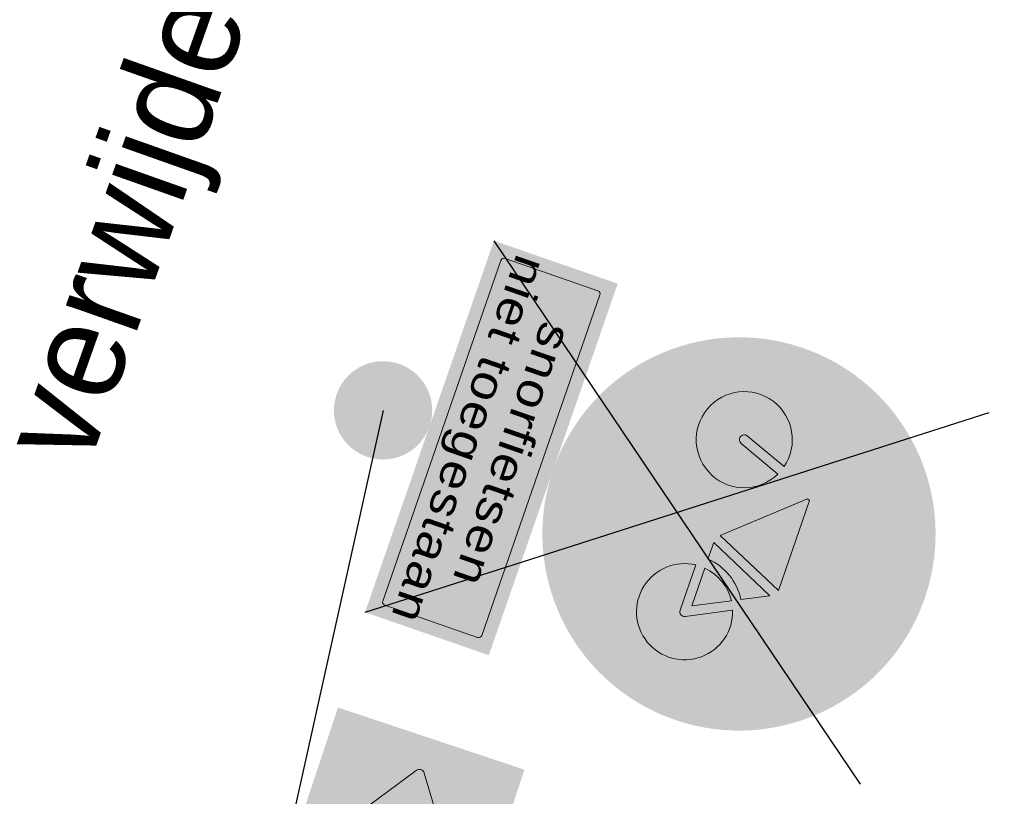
# Model space of a CAD drawing. Header units: metres. Extents: x 136326 to 138181, y 453212 to 454732.
# Tile 9 of 55: x 136455.2 to 136462.71, y 453491.73 to 453497.66. Entities that reach past the tile are written whole.
import ezdxf

# ---------------------------------------------------------------- set-up
doc = ezdxf.new("R2010")
doc.units = ezdxf.units.M
doc.layers.add('-DR-nw-inr-bebording-txt', color=2, linetype='Continuous')
doc.layers.add('mob_bebording', color=7, linetype='Continuous', lineweight=0)
doc.styles.add('eurostile', font='txt')
doc.styles.add('Style-Verkeersborden', font='Verkeersborden.shx')

# ---------------------------------------------------------------- blocks, each defined once
blk = doc.blocks.new('bord_OB502')
at = {"layer": 'mob_bebording', "linetype": 'Continuous', "lineweight": 0}
h = blk.add_hatch(color=254, dxfattribs=at)
h.paths.add_polyline_path([(-0.2999999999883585, -0.3000000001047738), (-0.2999999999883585, 0), (5.820766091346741e-11, 0), (0.2999999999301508, -5.820766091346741e-11), (0.3000000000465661, -0.3000000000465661)])
h.paths.add_polyline_path([(0.2750000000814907, -0.2900000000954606), (-0.2749999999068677, -0.2900000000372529, -0.414213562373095), (-0.2900000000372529, -0.2750000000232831), (-0.2900000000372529, -0.02500000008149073, -0.414213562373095), (-0.2749999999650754, -0.01000000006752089), (0.2750000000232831, -0.009999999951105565, -0.414213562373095), (0.2899999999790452, -0.02500000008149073), (0.2899999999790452, -0.2750000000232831, -0.414213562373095)], flags=17)
h = blk.add_hatch(color=7, dxfattribs=at)
h.paths.add_polyline_path([(-0.2750000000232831, -0.01000000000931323, 0.414213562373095), (-0.2899999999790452, -0.02500000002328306), (-0.2899999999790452, -0.2750000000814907, 0.414213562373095), (-0.2749999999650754, -0.2900000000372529), (0.2750000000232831, -0.2900000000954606, 0.414213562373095), (0.2900000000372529, -0.2750000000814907), (0.2900000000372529, -0.02500000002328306, 0.414213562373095), (0.2749999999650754, -0.01000000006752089)])
h.paths.add_polyline_path([(0.2799999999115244, -0.2750000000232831, -0.414213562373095), (0.2750000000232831, -0.2800000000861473), (-0.2749999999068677, -0.2800000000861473, -0.414213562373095), (-0.279999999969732, -0.2750000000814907), (-0.279999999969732, -0.02500000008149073, -0.414213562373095), (-0.2750000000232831, -0.02000000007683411), (0.2750000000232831, -0.02000000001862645, -0.414213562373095), (0.2800000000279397, -0.02500000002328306)])
h = blk.add_hatch(color=254, dxfattribs=at)
h.paths.add_polyline_path([(0.279999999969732, -0.2750000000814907), (0.279999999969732, -0.02500000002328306, 0.414213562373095), (0.2750000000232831, -0.02000000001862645), (-0.2750000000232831, -0.02000000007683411, 0.414213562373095), (-0.279999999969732, -0.02500000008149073), (-0.279999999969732, -0.2750000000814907, 0.414213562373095), (-0.2750000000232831, -0.2800000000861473), (0.2750000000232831, -0.2800000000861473, 0.414213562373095)])
h.paths.add_polyline_path([(0.120247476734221, -0.07200566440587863, -0.687280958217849), (0.1326310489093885, -0.0636528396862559), (0.2465886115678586, -0.1434467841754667, -0.5205670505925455), (0.2465886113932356, -0.1565532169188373), (0.1326310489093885, -0.2363471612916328, -0.6872809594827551), (0.1202474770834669, -0.2279943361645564), (0.1336365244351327, -0.1700000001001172), (0.01499999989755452, -0.1700000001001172), (0.01500000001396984, -0.1300000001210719), (0.1336365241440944, -0.1300000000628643)], flags=17)
h.paths.add_polyline_path([(-0.1202474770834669, -0.2279943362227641, -0.6872809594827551), (-0.1326310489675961, -0.2363471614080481), (-0.2465886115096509, -0.1565532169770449, -0.5205670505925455), (-0.2465886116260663, -0.1434467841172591), (-0.1326310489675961, -0.06365283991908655, -0.687280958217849), (-0.1202474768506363, -0.0720056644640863), (-0.1336365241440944, -0.1300000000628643), (-0.01499999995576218, -0.1300000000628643), (-0.01500000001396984, -0.1700000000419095), (-0.1336365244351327, -0.1700000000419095)], flags=17)
h = blk.add_hatch(color=7, dxfattribs=at)
edge = h.paths.add_edge_path()
edge.add_arc((-0.1280424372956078, -0.07020605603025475), 0.008000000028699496, 347.0000004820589, 485.000000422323)
edge.add_line((-0.1326310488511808, -0.0636528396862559), (-0.2465886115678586, -0.1434467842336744))
edge.add_arc((-0.2419999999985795, -0.1500000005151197), 0.007999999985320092, 125.0000007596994, 235.0000007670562)
edge.add_line((-0.2465886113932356, -0.1565532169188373), (-0.1326310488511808, -0.2363471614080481))
edge.add_arc((-0.1280424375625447, -0.2297939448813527), 0.008000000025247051, 235.0000018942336, 373.0000020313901)
edge.add_line((-0.1202474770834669, -0.2279943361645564), (-0.1336365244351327, -0.1700000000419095))
edge.add_line((-0.1336365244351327, -0.1700000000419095), (-0.01500000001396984, -0.1700000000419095))
edge.add_line((-0.01500000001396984, -0.1700000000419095), (-0.01499999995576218, -0.1300000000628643))
edge.add_line((-0.01499999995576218, -0.1300000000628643), (-0.1336365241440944, -0.1300000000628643))
edge.add_line((-0.1336365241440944, -0.1300000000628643), (-0.120247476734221, -0.07200566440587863))
h = blk.add_hatch(color=7, dxfattribs=at)
edge = h.paths.add_edge_path()
edge.add_arc((0.1280424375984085, -0.2297939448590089), 0.008000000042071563, 166.9999985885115, 304.9999987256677)
edge.add_line((0.1326310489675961, -0.2363471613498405), (0.2465886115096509, -0.1565532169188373))
edge.add_arc((0.241999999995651, -0.1500000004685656), 0.008000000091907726, 304.9999997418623, 414.9999997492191)
edge.add_line((0.2465886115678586, -0.1434467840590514), (0.1326310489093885, -0.06365283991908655))
edge.add_arc((0.1280424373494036, -0.07020605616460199), 0.007999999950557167, 54.99999914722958, 192.9999990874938)
edge.add_line((0.1202474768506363, -0.0720056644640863), (0.1336365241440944, -0.1300000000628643))
edge.add_line((0.1336365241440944, -0.1300000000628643), (0.01500000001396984, -0.1300000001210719))
edge.add_line((0.01500000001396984, -0.1300000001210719), (0.01499999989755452, -0.1700000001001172))
edge.add_line((0.01499999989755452, -0.1700000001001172), (0.1336365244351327, -0.1700000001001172))
edge.add_line((0.1336365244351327, -0.1700000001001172), (0.1202474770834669, -0.2279943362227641))
at = {"layer": 'mob_bebording', "color": 7, "linetype": 'Continuous', "lineweight": 0, "flags": 128}
for points in [[(-0.120247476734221, -0.07200566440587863, 0.687280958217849), (-0.1326310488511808, -0.0636528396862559), (-0.2465886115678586, -0.1434467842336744, 0.5205670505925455), (-0.2465886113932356, -0.1565532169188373), (-0.1326310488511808, -0.2363471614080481, 0.6872809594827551), (-0.1202474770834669, -0.2279943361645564), (-0.1336365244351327, -0.1700000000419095), (-0.01500000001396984, -0.1700000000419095), (-0.01499999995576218, -0.1300000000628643), (-0.1336365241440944, -0.1300000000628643)], [(0.1202474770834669, -0.2279943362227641, 0.6872809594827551), (0.1326310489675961, -0.2363471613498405), (0.2465886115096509, -0.1565532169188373, 0.5205670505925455), (0.2465886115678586, -0.1434467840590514), (0.1326310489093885, -0.06365283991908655, 0.687280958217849), (0.1202474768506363, -0.0720056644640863), (0.1336365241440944, -0.1300000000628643), (0.01500000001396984, -0.1300000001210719), (0.01499999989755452, -0.1700000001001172), (0.1336365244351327, -0.1700000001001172)]]:
    blk.add_lwpolyline(points, format="xyb", close=True, dxfattribs=at)
blk = doc.blocks.new('bord_OB-L-WK-2R_3')
at = {"layer": 'mob_bebording', "linetype": 'Continuous', "lineweight": 0}
h = blk.add_hatch(color=254, dxfattribs=at)
h.paths.add_polyline_path([(0.2999999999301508, -0.200000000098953), (-0.2999999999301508, -0.2000000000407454), (-0.2999999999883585, -2.91038304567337e-11), (0, 0), (0.2999999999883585, -2.91038304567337e-11)])
h.paths.add_polyline_path([(-0.2899999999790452, -0.17500000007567), (-0.2900000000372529, -0.02500000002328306, -0.414213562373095), (-0.2750000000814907, -0.01000000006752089), (0.2749999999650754, -0.01000000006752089, -0.414213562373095), (0.2899999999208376, -0.02499999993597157), (0.2899999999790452, -0.17500000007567, -0.414213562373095), (0.2749999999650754, -0.1899999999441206), (-0.2750000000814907, -0.1900000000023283, -0.414213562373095)], flags=17)
h = blk.add_hatch(color=7, dxfattribs=at)
h.paths.add_polyline_path([(-0.2750000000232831, -0.190000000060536), (0.2749999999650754, -0.190000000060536, 0.414213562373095), (0.2899999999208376, -0.1750000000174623), (0.2899999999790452, -0.02500000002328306, 0.414213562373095), (0.2749999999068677, -0.009999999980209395), (-0.2750000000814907, -0.009999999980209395, 0.414213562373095), (-0.2900000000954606, -0.02500000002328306), (-0.2900000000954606, -0.1750000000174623, 0.414213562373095)])
h.paths.add_polyline_path([(-0.2800000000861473, -0.02499999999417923, -0.414213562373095), (-0.2750000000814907, -0.02000000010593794), (0.2749999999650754, -0.02000000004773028, -0.414213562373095), (0.279999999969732, -0.02500000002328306), (0.279999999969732, -0.1750000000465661, -0.414213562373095), (0.2749999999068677, -0.1800000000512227), (-0.2750000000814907, -0.1799999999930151, -0.414213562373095), (-0.2800000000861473, -0.17500000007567)])
h = blk.add_hatch(color=254, dxfattribs=at)
edge = h.paths.add_edge_path()
edge.add_line((-0.2750000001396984, -0.1800000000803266), (0.2749999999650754, -0.1800000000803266))
edge.add_arc((0.2749999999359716, -0.1750000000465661), 0.005000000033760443, 270.0000003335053, 360.0000003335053)
edge.add_line((0.279999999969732, -0.1750000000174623), (0.279999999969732, -0.02500000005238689))
edge.add_arc((0.2749999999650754, -0.02500000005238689), 0.005000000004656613, 0, 90)
edge.add_line((0.2749999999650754, -0.02000000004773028), (-0.2750000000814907, -0.01999999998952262))
edge.add_arc((-0.2750000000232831, -0.02500000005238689), 0.005000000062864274, 90.00000066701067, 180.0000006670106)
edge.add_line((-0.2800000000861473, -0.02500000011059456), (-0.2800000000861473, -0.17500000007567))
edge.add_arc((-0.2750000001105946, -0.1750000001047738), 0.004999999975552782, 179.9999996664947, 269.9999996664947)
at = {"layer": 'mob_bebording', "color": 254, "linetype": 'Continuous', "lineweight": 0, "flags": 128}
blk.add_lwpolyline([(-0.2750000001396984, -0.1800000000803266), (0.2749999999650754, -0.1800000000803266, 0.414213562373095), (0.279999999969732, -0.1750000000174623), (0.279999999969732, -0.02500000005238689, 0.414213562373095), (0.2749999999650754, -0.02000000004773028), (-0.2750000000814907, -0.01999999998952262, 0.414213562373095), (-0.2800000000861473, -0.02500000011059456), (-0.2800000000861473, -0.17500000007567, 0.414213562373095)], format="xyb", close=True, dxfattribs=at)
at = {"layer": 'mob_bebording', "color": 7, "linetype": 'Continuous', "lineweight": 0, "insert": (-5.820766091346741e-11, -0.1083333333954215), "char_height": 0.04999999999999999, "attachment_point": 5, "line_spacing_factor": 0.8399999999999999, "style": 'Style-Verkeersborden'}
blk.add_mtext('\\H1x;\\W1.2;\\T1.075;snorfietsen\\Pniet toegestaan', dxfattribs=at)
blk = doc.blocks.new('bord_G11')
at = {"layer": 'mob_bebording', "linetype": 'Continuous', "lineweight": 0}
h = blk.add_hatch(color=170, dxfattribs=at)
edge = h.paths.add_edge_path()
edge.add_arc((0, 0.2999999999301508), 0.3, 0, 360)
edge = h.paths.add_edge_path(flags=17)
edge.add_arc((0, 0.2999999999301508), 0.29, 0, 360)
h = blk.add_hatch(color=254, dxfattribs=at)
edge = h.paths.add_edge_path()
edge.add_arc((0, 0.2999999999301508), 0.29, 0, 360)
edge = h.paths.add_edge_path()
edge.add_arc((0, 0.2999999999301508), 0.28, 0, 360)
h = blk.add_hatch(color=170, dxfattribs=at)
edge = h.paths.add_edge_path()
edge.add_arc((0, 0.2999999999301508), 0.28, 0, 360)
h.paths.add_polyline_path([(0.1066745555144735, 0.3422153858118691, -3.032803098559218), (0.0516394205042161, 0.2531666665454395), (0.01024137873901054, 0.2531666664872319), (-0.09083430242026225, 0.3659049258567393), (-0.1006419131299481, 0.3399436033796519, -0.7991742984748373), (-0.1384922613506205, 0.1724999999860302), (-0.1384939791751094, 0.1724999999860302, -1.149504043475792), (-0.1143621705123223, 0.345126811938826), (-0.08244699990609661, 0.4296081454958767, -0.3119658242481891), (-0.06186661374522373, 0.4438333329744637), (-0.03300000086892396, 0.4438333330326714), (-0.03300000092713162, 0.4291666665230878), (-0.06186661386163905, 0.4291666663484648, 0.3119658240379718), (-0.06872674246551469, 0.4244249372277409), (-0.07801690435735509, 0.3998333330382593), (0.06860535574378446, 0.3998333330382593), (0.07525175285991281, 0.4144999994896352), (0.04735410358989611, 0.4144999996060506, -1.000000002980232), (0.04735410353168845, 0.4291666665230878), (0.1133541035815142, 0.4291666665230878), (0.1133541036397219, 0.4144999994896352), (0.09135410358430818, 0.4144999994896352), (0.0814547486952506, 0.3926549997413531)], flags=17)
h = blk.add_hatch(color=254, dxfattribs=at)
h.paths.add_polyline_path([(0.04735410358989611, 0.4291666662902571, 1.000000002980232), (0.04735410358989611, 0.4144999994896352), (0.07525175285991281, 0.4144999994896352), (0.06860535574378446, 0.3998333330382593), (-0.07801690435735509, 0.3998333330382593), (-0.06872674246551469, 0.4244249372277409, -0.3119658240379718), (-0.06186661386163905, 0.4291666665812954), (-0.03300000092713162, 0.4291666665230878), (-0.03300000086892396, 0.4438333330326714), (-0.06186661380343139, 0.4438333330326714, 0.3119658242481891), (-0.08244699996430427, 0.4296081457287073), (-0.1143621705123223, 0.345126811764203, 1.149504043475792), (-0.1384939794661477, 0.1724999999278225), (-0.1384922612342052, 0.1724999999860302, 0.7991742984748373), (-0.1006419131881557, 0.3399436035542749), (-0.09083430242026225, 0.3659049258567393), (0.01024137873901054, 0.2531666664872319), (0.05163942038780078, 0.2531666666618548, 3.032803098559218), (0.1066745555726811, 0.3422153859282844), (0.0814547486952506, 0.3926549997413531), (0.09135410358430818, 0.4144999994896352), (0.1133541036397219, 0.4144999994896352), (0.1133541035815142, 0.4291666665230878)])
h.paths.add_polyline_path([(0.06636758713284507, 0.2678333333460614, -0.2306687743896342), (0.1001429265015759, 0.3224829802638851), (0.1274677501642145, 0.2678333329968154)])
h.paths.add_polyline_path([(-0.131632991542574, 0.2579083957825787), (-0.1058468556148, 0.3261658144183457, -19.94987439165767), (-0.1195671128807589, 0.3313490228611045), (-0.1453532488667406, 0.2630916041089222, 1.000000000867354)])
h.paths.add_polyline_path([(0.0935562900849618, 0.3356562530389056, 0.2394999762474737), (0.0516394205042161, 0.2678333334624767), (0.02489013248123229, 0.2678333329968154), (0.07365871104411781, 0.3754514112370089)])
h.paths.add_polyline_path([(0.1458924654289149, 0.2637795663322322), (0.1132611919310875, 0.3290421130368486, -2.949570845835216), (0.06636758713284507, 0.2531666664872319), (0.1393333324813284, 0.2531666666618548, 0.5575365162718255)])
h.paths.add_polyline_path([(0.01147455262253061, 0.2737622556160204), (-0.08499473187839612, 0.3813626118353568), (-0.08355764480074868, 0.3851666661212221), (0.0619589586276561, 0.3851666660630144)])
blk.add_hatch(color=170, dxfattribs=at).paths.add_polyline_path([(0.0619589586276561, 0.3851666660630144), (-0.08355764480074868, 0.3851666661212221), (-0.08499473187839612, 0.3813626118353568), (0.01147455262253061, 0.2737622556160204)])
at = {"layer": 'mob_bebording', "linetype": 'Continuous', "lineweight": 0, "extrusion": (0, 0, -1)}
h = blk.add_hatch(color=170, dxfattribs=at)
edge = h.paths.add_edge_path()
edge.add_ellipse((-0.1393333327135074, 0.26050000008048), major_axis=(-0.08800000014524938, 0), ratio=1, start_angle=184.7801917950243, end_angle=238.6547569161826)
edge.add_line((-0.0935562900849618, 0.3356562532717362), (-0.07365871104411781, 0.3754514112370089))
edge.add_line((-0.07365871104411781, 0.3754514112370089), (-0.02489013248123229, 0.2678333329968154))
edge.add_line((-0.02489013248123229, 0.2678333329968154), (-0.05163942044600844, 0.2678333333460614))
at = {"layer": 'mob_bebording', "linetype": 'Continuous', "lineweight": 0, "extrusion": (0, 0, -0.9999999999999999)}
h = blk.add_hatch(color=170, dxfattribs=at)
edge = h.paths.add_edge_path()
edge.add_line((0.1058468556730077, 0.326165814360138), (0.131632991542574, 0.2579083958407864))
edge.add_ellipse((0.1384931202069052, 0.2605000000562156), major_axis=(-0.007333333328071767, 0), ratio=1, start_angle=20.69545112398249, end_angle=200.6954512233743)
edge.add_line((0.1453532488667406, 0.2630916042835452), (0.1195671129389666, 0.3313490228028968))
edge.add_ellipse((0.1384931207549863, 0.2605000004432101), major_axis=(-0.07333333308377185, 0), ratio=1, start_angle=-63.56537827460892, end_angle=284.9562807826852, ccw=False)
h = blk.add_hatch(color=170, dxfattribs=at)
edge = h.paths.add_edge_path()
edge.add_ellipse((-0.1393333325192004, 0.2604999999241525), major_axis=(-0.007333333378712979, 0), ratio=1, start_angle=-26.56505186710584, end_angle=89.99999938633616)
edge.add_line((-0.1393333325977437, 0.2531666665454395), (-0.06636758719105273, 0.2531666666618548))
edge.add_ellipse((-0.1393333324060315, 0.2604999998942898), major_axis=(-0.07333333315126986, 0), ratio=1, start_angle=-110.82588064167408, end_angle=174.2608295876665, ccw=False)
edge.add_line((-0.1132611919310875, 0.329042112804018), (-0.1458924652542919, 0.2637795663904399))
at = {"layer": 'mob_bebording', "linetype": 'Continuous', "lineweight": 0}
h = blk.add_hatch(color=170, dxfattribs=at)
edge = h.paths.add_edge_path()
edge.add_arc((0.1393333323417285, 0.26049999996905), 0.0733333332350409, 122.304221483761, 174.2608293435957)
edge.add_line((0.06636758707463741, 0.2678333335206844), (0.1274677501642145, 0.2678333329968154))
edge.add_line((0.1274677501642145, 0.2678333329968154), (0.1001429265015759, 0.3224829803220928))
at = {"layer": 'mob_bebording', "color": 5, "linetype": 'Continuous', "lineweight": 0, "flags": 128}
blk.add_lwpolyline([(0.0619589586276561, 0.3851666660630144), (-0.08355764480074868, 0.3851666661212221), (-0.08499473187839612, 0.3813626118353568), (0.01147455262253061, 0.2737622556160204)], close=True, dxfattribs=at)
for points in [[(0.05163942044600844, 0.2678333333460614, -0.2394999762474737), (0.0935562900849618, 0.3356562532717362), (0.07365871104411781, 0.3754514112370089), (0.02489013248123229, 0.2678333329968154)], [(-0.1058468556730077, 0.326165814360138), (-0.131632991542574, 0.2579083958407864, -1.000000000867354), (-0.1453532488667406, 0.2630916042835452), (-0.1195671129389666, 0.3313490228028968, 19.94987439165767)], [(0.1458924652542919, 0.2637795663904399, -0.5575365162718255), (0.1393333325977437, 0.2531666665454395), (0.06636758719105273, 0.2531666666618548, 2.949570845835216), (0.1132611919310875, 0.329042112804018)], [(0.1001429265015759, 0.3224829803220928, 0.2306687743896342), (0.06636758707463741, 0.2678333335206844), (0.1274677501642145, 0.2678333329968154)]]:
    blk.add_lwpolyline(points, format="xyb", close=True, dxfattribs=at)

msp = doc.modelspace()

# ---------------------------------------------------------------- hatches: boundary and pattern name
at = {"layer": 'mob_bebording', "linetype": 'Continuous', "lineweight": 0}
h = msp.add_hatch(color=251, dxfattribs=at)
edge = h.paths.add_edge_path(flags=0)
edge.add_arc((136457.9714938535, 453494.6777486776), 0.375, 0, 360)

# ---------------------------------------------------------------- linework, layer by layer
at = {"layer": 'mob_bebording', "color": 10, "lineweight": 30}
for p, q in [((136458.8175846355, 453495.9718886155), (136461.6128297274, 453491.8262064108)), ((136457.8339526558, 453493.1377276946), (136462.596461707, 453494.6603673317))]:
    msp.add_line(p, q, dxfattribs=at)
at = {"layer": 'mob_bebording', "color": 251, "lineweight": 30}
msp.add_line((136457.9714938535, 453494.6777486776), (136457.1537518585, 453490.9877489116), dxfattribs=at)

# ---------------------------------------------------------------- block references
at = {"layer": 'mob_bebording', "color": 254, "linetype": 'Continuous', "lineweight": 0}
for name, p, xscale, yscale, zscale, rotation in [('bord_OB-L-WK-2R_3', (136459.2704889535, 453494.2269308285), 4.999999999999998, 4.999999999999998, 4.999999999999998, 250.8600116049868), ('bord_OB502', (136458.5769878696, 453490.5140409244), 4.999999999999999, 4.999999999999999, 4.999999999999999, 251.5905626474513)]:
    msp.add_blockref(name, p, dxfattribs=dict(at, xscale=xscale, yscale=yscale, zscale=zscale, rotation=rotation))
at = {"layer": 'mob_bebording', "color": 5, "linetype": 'Continuous', "lineweight": 0, "xscale": 4.999999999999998, "yscale": 4.999999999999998, "zscale": 4.999999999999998, "rotation": 250.8602537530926}
msp.add_blockref('bord_G11', (136459.2704847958, 453494.2269188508), dxfattribs=at)

# ---------------------------------------------------------------- texts
at = {"layer": '-DR-nw-inr-bebording-txt', "style": 'eurostile'}
msp.add_text("verwijderen: G11 + OB 'snorfietsen niet toegestaan'", height=0.75, rotation=70.5, dxfattribs=at).set_placement((136455.717732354, 453494.2243644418))
at = {"layer": '-DR-nw-inr-bebording-txt', "insert": (136462.7428396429, 453481.8184635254), "char_height": 0.75, "attachment_point": 7, "rotation": 70.33562535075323, "line_spacing_factor": 0.8360563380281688, "style": 'eurostile'}
msp.add_mtext("nieuw: bord 'fietsstraat' + OB502\\P(op lichtmast)", dxfattribs=at)

doc.saveas('drawing.dxf')
